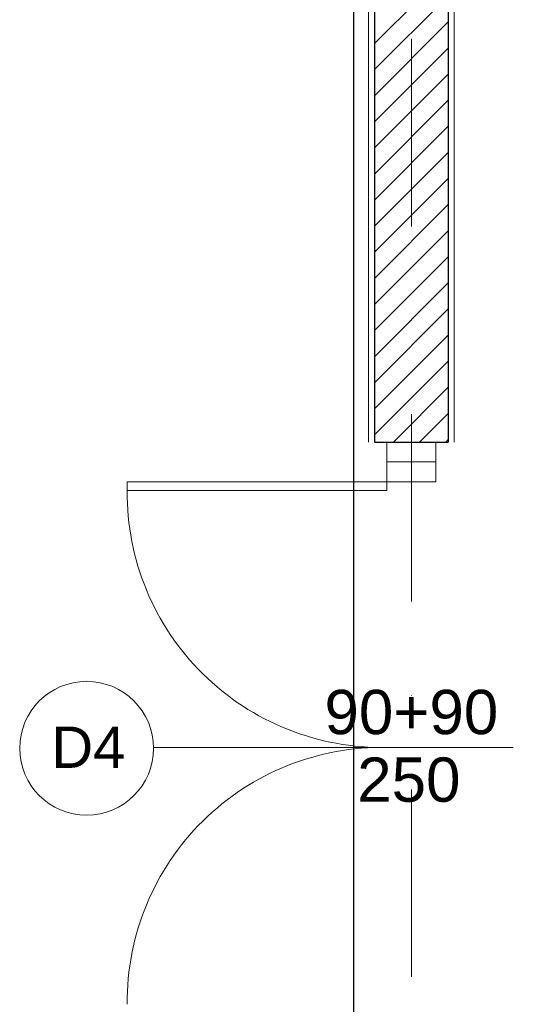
# Model space of a CAD drawing. Header units: metres. Extents: x 10441 to 19716, y -6570 to 1447.
# Tile 90 of 136: x 16949 to 17116, y -3530 to -3196. Entities that reach past the tile are written whole.
import ezdxf
from ezdxf.enums import TextEntityAlignment as Align

# ---------------------------------------------------------------- set-up
doc = ezdxf.new("R2010")
doc.units = ezdxf.units.M
doc.header["$MEASUREMENT"] = 0
doc.linetypes.add('DASHDOT', pattern=[25.4, 12.7, -6.35, 0, -6.35])
for name, color, linetype, lineweight in [('#elektryczne', 8, 'Continuous', 20), ('A_DRZWI', 8, 'Continuous', 5), ('A_HACZE', 8, 'Continuous', 5), ('A_OSIE', 8, 'Continuous', 13), ('A_OZACZENIE DRZWI', 8, 'Continuous', 13), ('A_OZNACZENIA OKIEN', 8, 'Continuous', 13), ('A_PROJEKTOWANE ŚCIANY MUROWANE NOŚNE', 8, 'Continuous', 30), ('A_TYNK', 8, 'Continuous', 5), ('A_WYMIARY WEWNETRZNE', 8, 'Continuous', 18), ('EB_CCTV', 4, 'Continuous', 5)]:
    doc.layers.add(name, color=color, linetype=linetype, lineweight=lineweight)
doc.styles.add('ARIAL', font='arial.ttf')
doc.styles.add('m1_romans', font='romans.shx', dxfattribs={"width": 0.8})

# ---------------------------------------------------------------- blocks, each defined once
blk = doc.blocks.new('A$C2DA918A7')
at = {"layer": 'A_OZACZENIE DRZWI'}
blk.add_line((-34.51, 0), (34.51, 0), dxfattribs=at)
at = {"layer": 'A_OZACZENIE DRZWI', "ltscale": 0.1, "style": 'm1_romans', "width": 0.8}
blk.add_attdef('SZEROKOSC', text='', height=10, rotation=360, dxfattribs=at).set_placement((0, 0), align=Align.BOTTOM_CENTER)
blk.add_attdef('WYSOKOSC', text='', height=10, rotation=360, dxfattribs=at).set_placement((-0.85, -3.39), align=Align.TOP_CENTER)
blk = doc.blocks.new('podkład')
at = {"layer": 'A_DRZWI', "color": 8, "ltscale": 2}
blk.add_line((12890.55, -1101.45), (12907.05, -1101.45), dxfattribs=at)
for points in [[(12907.05, -1108.17), (12907.05, -1094.73), (12890.55, -1094.73), (12890.55, -1108.17)], [(12802.55, -1108.17), (12802.55, -1111.17), (12890.55, -1111.17), (12890.55, -1108.17)]]:
    blk.add_lwpolyline(points, close=True, dxfattribs=at)
for centre, start, end in [((12888.9, -1111.87), 179.5362, 271.0989), ((12888.9, -1284.47), 88.9011, 180.4638)]:
    blk.add_arc(centre, 86.32, start, end, dxfattribs=at)
at = {"layer": 'A_HACZE', "color": 8, "linetype": 'Continuous'}
for p, q in [((12911.3, -934.76), (12886.3, -959.76)), ((12911.3, -943.6), (12886.3, -968.6)), ((12911.3, -952.44), (12886.3, -977.44)), ((12911.3, -961.28), (12886.3, -986.28)), ((12911.3, -970.12), (12886.3, -995.12)), ((12911.3, -978.95), (12886.3, -1003.95)), ((12911.3, -987.79), (12886.3, -1012.79)), ((12911.3, -996.63), (12886.3, -1021.63)), ((12911.3, -1005.47), (12886.3, -1030.47)), ((12911.3, -1014.31), (12886.3, -1039.31)), ((12911.3, -1023.15), (12886.3, -1048.15)), ((12911.3, -1031.99), (12886.3, -1056.99)), ((12911.3, -1040.83), (12886.3, -1065.83)), ((12911.3, -1049.67), (12886.3, -1074.67)), ((12911.3, -1058.5), (12886.3, -1083.5)), ((12911.3, -1067.34), (12886.3, -1092.34)), ((12911.3, -1076.18), (12892.76, -1094.73)), ((12911.3, -1085.02), (12901.6, -1094.73)), ((12911.3, -1093.86), (12910.43, -1094.73))]:
    blk.add_line(p, q, dxfattribs=at)
at = {"layer": 'A_OSIE', "color": 8, "linetype": 'DASHDOT', "ltscale": 5}
blk.add_line((12898.8, -449.79), (12898.8, -2335.96), dxfattribs=at)
at = {"layer": 'A_PROJEKTOWANE ŚCIANY MUROWANE NOŚNE', "color": 8}
for p, q in [((12911.3, -759.49), (12911.3, -1094.73)), ((12886.3, -763.19), (12886.3, -1094.73)), ((12886.3, -1094.73), (12911.3, -1094.73))]:
    blk.add_line(p, q, dxfattribs=at)
at = {"layer": 'A_TYNK', "color": 8}
for p, q in [((12913.3, -1094.73), (12913.3, -761.21)), ((12884.3, -1094.73), (12884.3, -765.51))]:
    blk.add_line(p, q, dxfattribs=at)
at = {"layer": 'A_WYMIARY WEWNETRZNE', "color": 8, "linetype": 'Continuous'}
blk.add_line((12933.31, -1198.17), (12811.53, -1198.17), dxfattribs=at)
blk.add_circle((12788.86, -1198.45), 22.67, dxfattribs=at)
at = {"layer": 'A_OZACZENIE DRZWI', "color": 8, "ltscale": 0.1}
ref = blk.add_blockref('A$C2DA918A7', (12898.8, -1198.17), dxfattribs=at)
ref.add_attrib('WYSOKOSC', '250', dxfattribs={"ltscale": 0.1, "height": 15, "rotation": 360, "style": 'ARIAL'}).set_placement((12897.95, -1201.57), align=Align.TOP_CENTER)
ref.add_attrib('SZEROKOSC', '90+90', dxfattribs={"ltscale": 0.1, "height": 15, "rotation": 360, "style": 'ARIAL'}).set_placement((12898.8, -1198.17), align=Align.BOTTOM_CENTER)
at = {"layer": 'A_OZACZENIE DRZWI', "color": 8, "ltscale": 0.1, "style": 'm1_romans', "width": 0.8}
for rotation, p in [(98.4861, (12735.07, -773.13)), (360, (12573.8, -1012.7)), (90, (11565.29, -1150.14)), (90, (11872.29, -1150.14)), (90, (12230.03, -1245.64)), (90, (12385.87, -1249.44)), (90, (11565.29, -1370.89)), (90, (11872.29, -1370.89)), (90, (12230.03, -1370.89)), (90, (12389.3, -1370.89)), (90, (11748.79, -1556.15)), (90, (11986.6, -1556.15)), (90, (12389.3, -1556.15)), (360, (12235.05, -1664.2)), (360, (12235.05, -1880.2)), (90, (11745.78, -2001.94))]:
    blk.add_attdef('SZEROKOSC', text='', height=10, rotation=rotation, dxfattribs=at).set_placement(p, align=Align.BOTTOM_CENTER)
for rotation, p in [(98.4861, (12738.56, -773.47)), (360, (12572.95, -1016.09)), (90, (11568.68, -1150.99)), (90, (11875.68, -1150.99)), (90, (12233.42, -1246.49)), (90, (12389.27, -1250.29)), (90, (11568.68, -1371.74)), (90, (11875.68, -1371.74)), (90, (12233.42, -1371.74)), (90, (12392.69, -1371.74)), (90, (11752.19, -1557)), (90, (11990, -1557)), (90, (12392.69, -1557)), (360, (12234.2, -1667.59)), (360, (12234.2, -1883.59)), (90, (11749.18, -2002.79))]:
    blk.add_attdef('WYSOKOSC', text='', height=10, rotation=rotation, dxfattribs=at).set_placement(p, align=Align.TOP_CENTER)
at = {"layer": 'A_OZNACZENIA OKIEN', "color": 8, "linetype": 'Continuous', "lineweight": 18, "style": 'ARIAL'}
blk.add_text('D4', height=14, dxfattribs=at).set_placement((12776.93, -1205.1))
at = {"layer": 'A_OZNACZENIA OKIEN', "color": 8, "ltscale": 0.1, "style": 'm1_romans', "width": 0.8}
for rotation, p in [(278.8676, (13403.28, -587.56)), (278.8676, (13013.44, -645.27)), (278.8676, (12475.3, -724.92)), (278.8676, (12253.72, -757.72)), (0, (14011.09, -903.42)), (278.8676, (11051.11, -935.72)), (278.8676, (10670.26, -992.09)), (0, (14011.09, -1578.09)), (90, (10823, -2081.55)), (90, (11208, -2081.55)), (90, (11974, -2081.55)), (90, (13179.19, -2081.55)), (90, (13543.19, -2081.55))]:
    blk.add_attdef('WYSOKOSC', text='', height=10, rotation=rotation, dxfattribs=at).set_placement(p, align=Align.TOP_CENTER)
for rotation, p in [(278.8676, (13373.71, -593.04)), (278.8676, (12983.87, -650.74)), (278.8676, (12445.73, -730.4)), (278.8676, (12224.15, -763.19)), (0, (14017.48, -900.03)), (278.8676, (11021.54, -941.2)), (278.8676, (10640.69, -997.57)), (0, (14017.48, -1574.7)), (90, (10819.6, -2080.7)), (90, (11204.6, -2080.7)), (90, (11970.6, -2080.7)), (90, (13175.8, -2080.7)), (90, (13539.8, -2080.7))]:
    blk.add_attdef('SZEROKOSC', text='', height=10, rotation=rotation, dxfattribs=at).set_placement(p, align=Align.BOTTOM_CENTER)

msp = doc.modelspace()

# ---------------------------------------------------------------- linework, layer by layer
at = {"layer": 'EB_CCTV', "color": 4, "linetype": 'Continuous', "lineweight": 30}
msp.add_lwpolyline([(17061.67, -3636.48), (17061.67, -3015.29)], dxfattribs=at)

# ---------------------------------------------------------------- block references
at = {"layer": '#elektryczne', "color": 8, "linetype": 'Continuous', "lineweight": 18}
msp.add_blockref('podkład', (4182.37, -2244.78), dxfattribs=at)

doc.saveas('drawing.dxf')
